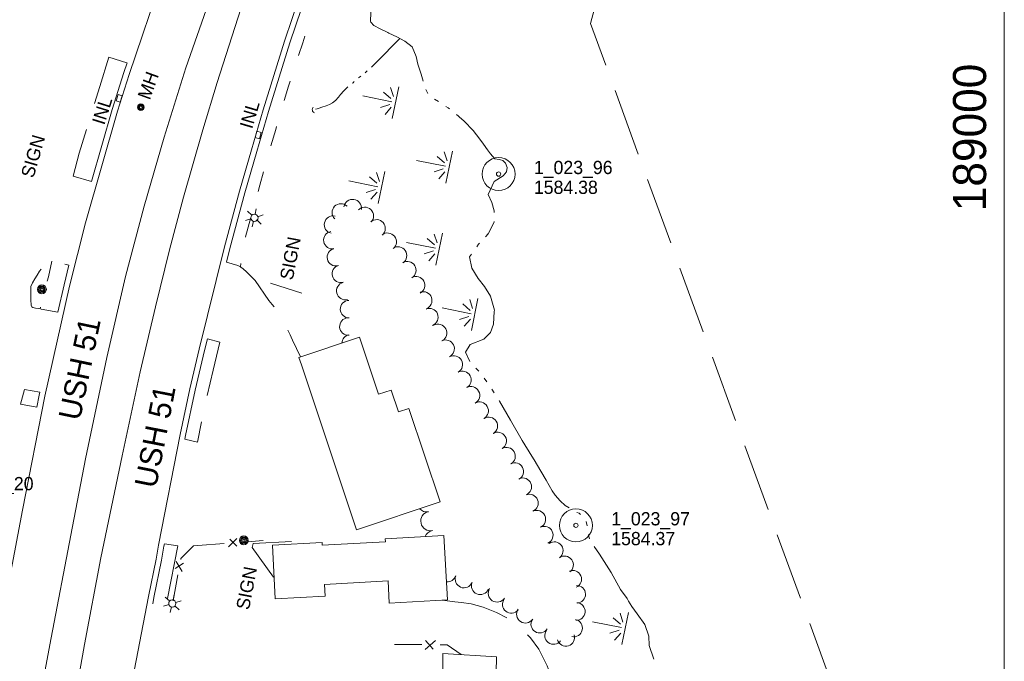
# Model space of a CAD drawing. Header units: feet. Extents: x 187456 to 189561, y 250000 to 251500.
# Tile 6 of 8: x 188554 to 189000, y 250704 to 250995. Entities that reach past the tile are written whole.
import ezdxf
from ezdxf.enums import TextEntityAlignment as Align

# ---------------------------------------------------------------- set-up
doc = ezdxf.new("R2010")
doc.units = ezdxf.units.FT
doc.header["$MEASUREMENT"] = 0
for name, pattern in [('DGN Style 3', [42.899226, 30.642304, -12.256922]), ('DGN Style 5', [21.449613, 9.192691, -12.256922]), ('DGN Style 6', [58.281663, 0.030642, -12.256922, 21.449613, -12.256922, 0.030642, -12.256922])]:
    doc.linetypes.add(name, pattern=pattern)
for name, color, linetype, lineweight in [('E_DRN_Grate', 151, 'Continuous', 0), ('E_DWY', 73, 'DGN Style 3', 0), ('E_LAND_Vegetation', 21, 'Continuous', 0), ('E_MAP_GridLines', 251, 'Continuous', 0), ('E_MAP_Limits', 21, 'DGN Style 3', 0), ('E_MAP_PassPoints', 40, 'Continuous', 0), ('E_MISCPROP', 40, 'Continuous', 0), ('E_MISCPROP_HvyLine', 54, 'Continuous', 13), ('E_MISCPROP_Railing', 40, 'Continuous', 0), ('E_PATH_Sidewalk', 73, 'DGN Style 5', 0), ('E_RDWY', 40, 'Continuous', 13), ('E_RDWY_Name', 221, 'Continuous', 0), ('E_WTR', 251, 'DGN Style 6', 0)]:
    doc.layers.add(name, color=color, linetype=linetype, lineweight=lineweight)
doc.styles.add('Style-IGR_FONT_0', font='IGR_FONT_0.shx')
doc.styles.add('Style-IGR_FONT_1', font='IGR_FONT_1.shx')

# ---------------------------------------------------------------- blocks, each defined once
blk = doc.blocks.new('PP')
at = {"layer": 'E_MAP_PassPoints', "color": 40, "linetype": 'Continuous', "lineweight": 0}
for radius in [7.5, 0.96]:
    blk.add_circle((0, 0), radius, dxfattribs=at)
blk = doc.blocks.new('POLE')
at = {"layer": 'E_MISCPROP', "color": 20, "linetype": 'Continuous', "lineweight": 0}
for centre, radius in [((-0.01, 0.02), 2.02), ((-0.01, 0.03), 1.52), ((0, -0.01), 1.01), ((0, 0), 0.502)]:
    blk.add_circle(centre, radius, dxfattribs=at)
blk = doc.blocks.new('SIGN_2')
at = {"layer": 'E_MISCPROP', "color": 20, "linetype": 'Continuous', "lineweight": 0, "style": 'Style-IGR_FONT_0'}
blk.add_text('SIGN', height=6, rotation=0, dxfattribs=at).set_placement((-9.6, -0.01), align=Align.MIDDLE_LEFT)
blk = doc.blocks.new('INLT')
at = {"layer": 'E_MISCPROP_Railing', "color": 40, "linetype": 'Continuous', "lineweight": 0, "flags": 128}
blk.add_lwpolyline([(3, -2), (3, 0), (0, 0), (0, -2), (3, -2)], dxfattribs=at)
blk = doc.blocks.new('INL_1')
at = {"layer": 'E_MISCPROP_Railing', "color": 40, "linetype": 'Continuous', "lineweight": 0, "style": 'Style-IGR_FONT_0'}
blk.add_text('INL', height=6, rotation=359.9999, dxfattribs=at).set_placement((-5.74, -3.01))
blk = doc.blocks.new('MHO_1')
at = {"layer": 'E_DRN_Grate', "color": 20, "linetype": 'Continuous', "lineweight": 0}
for centre, radius in [((0.06, 0.01), 1.5), ((0.07, 0.01), 1.22), ((0.06, 0), 0.968), ((0.03, -0.01), 0.605)]:
    blk.add_circle(centre, radius, dxfattribs=at)
blk = doc.blocks.new('MHT')
at = {"layer": 'E_DRN_Grate', "color": 20, "linetype": 'Continuous', "lineweight": 0, "style": 'Style-IGR_FONT_0'}
blk.add_text('MH', height=6, rotation=0, dxfattribs=at).set_placement((-0.08, -3.13), align=Align.CENTER)
blk = doc.blocks.new('INL_3')
at = {"layer": 'E_MISCPROP_Railing', "color": 40, "linetype": 'Continuous', "lineweight": 0, "style": 'Style-IGR_FONT_0'}
blk.add_text('INL', height=6, rotation=0.0001, dxfattribs=at).set_placement((-5.74, -3.01))
blk = doc.blocks.new('CULVRT')
at = {"layer": 'E_MISCPROP_Railing', "color": 40, "linetype": 'Continuous', "lineweight": 0}
blk.add_arc((10, 7.5), 12.5, 216.8795, 323.119, dxfattribs=at)
blk = doc.blocks.new('LTP_2')
at = {"layer": 'E_MISCPROP', "color": 20, "linetype": 'Continuous', "lineweight": 0}
for p, q in [((-1.63, 0.07), (-4.24, 0.14)), ((-0.8, 1.43), (-2, 3.73)), ((0.9, 1.42), (2.27, 3.65)), ((-0.88, -1.42), (-2.24, -3.61)), ((0.76, -1.47), (2, -3.65)), ((1.64, -0.02), (4.16, -0.09))]:
    blk.add_line(p, q, dxfattribs=at)
blk.add_circle((0, 0), 1.64, dxfattribs=at)
blk = doc.blocks.new('POLE_2')
at = {"layer": 'E_MISCPROP', "color": 20, "linetype": 'Continuous', "lineweight": 0}
for centre, radius in [((-0.01, 0.02), 2.02), ((-0.01, 0.03), 1.52), ((0, -0.01), 1.01), ((0, 0), 0.502)]:
    blk.add_circle(centre, radius, dxfattribs=at)
blk = doc.blocks.new('SIGN_3')
at = {"layer": 'E_MISCPROP', "color": 20, "linetype": 'Continuous', "lineweight": 0, "style": 'Style-IGR_FONT_0'}
blk.add_text('SIGN', height=6, rotation=359.9999, dxfattribs=at).set_placement((-9.61, -0.01), align=Align.MIDDLE_LEFT)
blk = doc.blocks.new('MARSH')
at = {"layer": 'E_WTR', "color": 161, "linetype": 'Continuous', "lineweight": 0}
for p, q in [((0.03, 15.02), (0.03, 1.6)), ((-1.34, 2.37), (-3.54, 6.22)), ((1.46, 2.37), (3.66, 6.22)), ((-6.13, 3.53), (-2.44, 1.44)), ((6.25, 3.53), (2.56, 1.44)), ((-7.39, -0.05), (7.4, -0.05))]:
    blk.add_line(p, q, dxfattribs=at)

msp = doc.modelspace()

# ---------------------------------------------------------------- linework, layer by layer
at = {"layer": 'E_DWY', "color": 51, "linetype": 'DGN Style 3', "lineweight": 0, "flags": 128}
for points in [[(188586.1, 250921.6), (188577.82, 250923.98), (188580.46, 250934.37), (188584.64, 250948.08), (188589.87, 250964.59), (188593.92, 250978.01), (188602.21, 250975.32)], [(188570.83, 250862.22), (188563.29, 250863.61), (188562.9, 250863.77), (188562.13, 250863.91), (188560.71, 250864.12), (188559.51, 250864.37), (188558.99, 250864.7), (188558.76, 250865.47), (188558.6, 250867.8), (188558.53, 250869.66), (188558.51, 250871.85), (188558.52, 250873.01), (188558.6, 250873.94), (188559.26, 250875.57), (188560.35, 250877.43), (188561.43, 250879.09), (188562.56, 250880.8), (188563.35, 250881.96), (188564.4, 250883.26), (188565.52, 250884.44), (188566.52, 250885.12), (188567.42, 250885.41), (188568.22, 250885.34), (188568.86, 250885.21), (188575.87, 250883.56)], [(188647.25, 250884.95), (188652.49, 250883.5), (188653.74, 250882.75), (188654.86, 250881.86), (188656.35, 250880.52), (188657.39, 250879.56), (188658.84, 250878.18), (188660.34, 250876.63), (188666.48, 250867.55), (188668.06, 250865.75), (188669.7, 250863.54), (188671.34, 250861.23), (188672.77, 250859), (188673.56, 250857.59), (188674.13, 250856.43), (188674.77, 250855.1), (188675.46, 250853.55), (188676.16, 250851.96), (188676.68, 250850.9), (188677.28, 250849.56), (188680.79, 250841.97)], [(188638.62, 250850.14), (188644.27, 250848.69), (188641.19, 250835.96), (188638.12, 250822.65), (188634.13, 250803.31), (188628.4, 250804.61)], [(188561.36, 250819.19), (188553.86, 250820.61), (188555.65, 250827.26), (188562.73, 250826.04)], [(188619.13, 250757.19), (188625.31, 250756.3), (188619.86, 250728.92), (188613.85, 250729.96)], [(188745.13, 250731.64), (188750.79, 250730.81), (188753.82, 250730.5), (188758.18, 250729.94), (188763.75, 250728.52), (188769.7, 250726.08), (188774.99, 250723.36), (188780.51, 250719.33), (188785.2, 250714.48), (188788.99, 250709.4), (188792.67, 250701.88), (188794.92, 250695.75), (188795.84, 250693.69), (188796.36, 250692.63), (188796.49, 250692.33), (188796.93, 250691.34), (188800.6, 250686.46)]]:
    msp.add_lwpolyline(points, dxfattribs=at)
at = {"layer": 'E_LAND_Vegetation', "color": 93, "linetype": 'Continuous', "lineweight": 0}
for centre, radius, start, end in [((188704.5, 250909.47), 3.99, 352.1021, 172.0868), ((188699.17, 250907.49), 3.99, 45.4544, 225.4391), ((188710, 250905.92), 3.99, 316.7745, 136.7592), ((188695.64, 250901.97), 3.99, 77.1382, 257.1229), ((188715.34, 250900.27), 3.99, 311.2695, 131.2541), ((188695.34, 250894.93), 3.99, 100.1014, 280.0861), ((188720.39, 250894.21), 3.99, 308.6281, 128.6128), ((188696.92, 250887.23), 3.99, 103.3847, 283.3694), ((188725.06, 250887.93), 3.99, 304.4239, 124.4086), ((188699.16, 250879.66), 3.99, 105.705, 285.6897), ((188729.28, 250881.3), 3.99, 301.1721, 121.1568), ((188733.22, 250874.49), 3.99, 298.0609, 118.0455), ((188701.16, 250871.87), 3.99, 104.1617, 284.1464), ((188736.49, 250867.57), 3.99, 289.5566, 109.5413), ((188702.88, 250863.63), 3.99, 91.7394, 271.7241), ((188739.28, 250860), 3.99, 291.8531, 111.8377), ((188702.58, 250855.75), 3.99, 94.2101, 274.1948), ((188743.24, 250852.8), 3.99, 298.403, 118.3876), ((188703.6, 250848.1), 3.99, 101.1184, 177.8422), ((188746.65, 250845.7), 3.99, 295.3819, 115.3666), ((188750.4, 250838.51), 3.99, 299.0076, 118.9923), ((188754.29, 250831.54), 3.99, 298.8608, 118.8455), ((188758.15, 250824.55), 3.99, 298.8608, 118.8455), ((188762.07, 250817.57), 3.99, 299.3989, 119.3836), ((188766.25, 250810.68), 3.99, 301.6125, 121.5972), ((188770.27, 250803.83), 3.99, 300.3297, 120.3144), ((188774.27, 250796.93), 3.99, 300.0612, 120.0459), ((188778.05, 250790.01), 3.99, 297.5038, 117.4885), ((188781.63, 250783.08), 3.99, 292.3968, 112.3815), ((188784.67, 250775.7), 3.99, 292.3968, 112.3815), ((188738.19, 250776.05), 4.41, 221.9835, 278.4731), ((188739.8, 250767.56), 4.41, 102.932, 282.9167), ((188788.03, 250768.36), 3.99, 294.834, 114.8187), ((188741.46, 250758.86), 4.41, 102.1219, 159.0373), ((188791.4, 250761.12), 3.99, 294.9321, 114.9168), ((188795.94, 250754.12), 3.99, 305.569, 125.5537), ((188800.63, 250747.64), 3.99, 306.0577, 126.0424), ((188804.3, 250741.16), 3.99, 292.6605, 112.6451), ((188747.33, 250743.92), 3.99, 266.4751, 341.392), ((188754.98, 250741.22), 3.99, 157.5766, 337.5613), ((188762.37, 250738.15), 3.99, 157.2589, 337.2436), ((188769.98, 250734.75), 3.99, 147.3151, 327.2998), ((188806.11, 250734.27), 3.99, 272.2419, 92.2266), ((188776.41, 250729.71), 3.99, 141.6662, 321.6509), ((188805.94, 250726.51), 3.99, 266.3731, 86.3578), ((188782.84, 250725.24), 3.99, 145.7644, 325.7491), ((188789.35, 250720.75), 3.99, 147.4975, 327.4822), ((188804.71, 250718.98), 3.99, 257.3305, 77.3152), ((188795.62, 250715.6), 3.99, 142.791, 322.7756), ((188801.18, 250714.76), 3.99, 197.387, 17.3716)]:
    msp.add_arc(centre, radius, start, end, dxfattribs=at)
at = {"layer": 'E_MAP_GridLines', "color": 161, "linetype": 'Continuous', "lineweight": 0}
msp.add_line((189000, 250000), (189000, 251500), dxfattribs=at)
at = {"layer": 'E_MAP_Limits', "color": 73, "linetype": 'DGN Style 3', "lineweight": 0, "flags": 128}
msp.add_lwpolyline([(188825.04, 250287.41), (188944.66, 250630.89), (188812.4, 250993.23), (188864.61, 251186.47)], dxfattribs=at)
at = {"layer": 'E_MISCPROP', "color": 20, "linetype": 'Continuous', "lineweight": 0}
for p, q in [((188681.44, 250870.85), (188667.26, 250875.49)), ((188659.42, 250757.28), (188658.98, 250755.57)), ((188676.76, 250758.19), (188659.42, 250757.28)), ((188658.98, 250755.57), (188668.68, 250742.08))]:
    msp.add_line(p, q, dxfattribs=at)
at = {"layer": 'E_MISCPROP_HvyLine', "color": 241, "linetype": 'Continuous', "lineweight": 13, "flags": 128}
for points in [[(188681.25, 250838.41), (188706.24, 250763.53), (188744.21, 250776.2), (188730.05, 250818.64), (188725.24, 250817.03), (188721.93, 250826.95), (188716.21, 250825.04), (188707.58, 250850.91), (188680.14, 250841.75)], [(188691.81, 250738.76), (188720.54, 250740.34), (188721.09, 250730.31), (188747.53, 250731.77), (188745.92, 250760.91), (188719.32, 250759.45), (188719.39, 250758.16), (188690.72, 250756.58), (188690.65, 250757.76), (188668.11, 250756.52), (188669.44, 250732.24), (188692.1, 250733.49)], [(188744.92, 250607.03), (188736.72, 250598.49), (188686.37, 250600.24), (188686.24, 250577.09), (188777.07, 250575.44), (188777, 250578.95), (188793.39, 250578.84), (188793.71, 250599.98), (188767.51, 250600.32), (188769.69, 250705.96), (188745.37, 250707.49)]]:
    msp.add_lwpolyline(points, close=True, dxfattribs=at)
at = {"layer": 'E_MISCPROP_Railing', "color": 40, "linetype": 'Continuous', "lineweight": 0}
for p, q in [((188651.93, 250759.61), (188648.24, 250755.88)), ((188652.01, 250756.16), (188648.79, 250759.3)), ((188627.85, 250748.35), (188623.99, 250746.04)), ((188624.5, 250749.16), (188627.16, 250744.64)), ((188737.33, 250709.31), (188742.01, 250713.34)), ((188737.57, 250713.37), (188741.04, 250709.37))]:
    msp.add_line(p, q, dxfattribs=at)
at = {"layer": 'E_MISCPROP_Railing', "color": 40, "linetype": 'Continuous', "lineweight": 0, "flags": 128}
for points in [[(188646.32, 250757.34), (188634.31, 250756.46)], [(188663.86, 250758.63), (188653.3, 250757.85)], [(188634.31, 250756.46), (188632.33, 250756.31), (188626.62, 250750.46), (188626.54, 250750.03)], [(188625.26, 250743.15), (188623.05, 250731.31)], [(188723.41, 250711.58), (188735.89, 250711.5)], [(188744.14, 250711.44), (188747.42, 250711.42), (188753.69, 250706.97)]]:
    msp.add_lwpolyline(points, dxfattribs=at)
at = {"layer": 'E_PATH_Sidewalk', "color": 51, "linetype": 'DGN Style 5', "lineweight": 0, "flags": 128}
for points in [[(188771.23, 251206.03), (188759.03, 251180.25), (188751.15, 251163.51), (188744.75, 251149.49), (188737.02, 251130.76), (188728.61, 251110.94), (188723.88, 251098.93), (188711.94, 251068.24), (188704.35, 251047.65), (188695.09, 251022.76), (188688.77, 251005.18), (188681.85, 250984.42), (188675.4, 250964.74), (188669.61, 250945.13), (188662.38, 250919.95), (188655.97, 250896.42), (188653.58, 250882.85)], [(188568.14, 250885.34), (188566.53, 250878.33), (188565.01, 250872.16), (188564.14, 250868.18), (188562.8, 250863.79)]]:
    msp.add_lwpolyline(points, dxfattribs=at)
at = {"layer": 'E_RDWY', "color": 21, "linetype": 'Continuous', "lineweight": 13, "flags": 128}
for points in [[(188647.25, 250884.95), (188648.81, 250891.23), (188655.65, 250916.44), (188661.04, 250935.21), (188666.39, 250953.34), (188675.95, 250984.45), (188686.46, 251015.35), (188697.98, 251047.09), (188706.03, 251068.29), (188715.65, 251093.5), (188727.24, 251122.18), (188740.8, 251153.21), (188755.22, 251185.3), (188765.81, 251207.85)], [(188563.96, 250482.42), (188565.8, 250492.86), (188567.31, 250500.03), (188571.43, 250521.32), (188575.99, 250544.46), (188580.31, 250566.96), (188583.2, 250583.6), (188591.58, 250626.31), (188595.49, 250646.76), (188600.26, 250671.36), (188603.96, 250691.72), (188611.94, 250733.27), (188615.45, 250750.28), (188616.46, 250756.56), (188626.29, 250806.82), (188630.7, 250827.44), (188634.91, 250845.53), (188646.39, 250891.86), (188653.24, 250917.11), (188658.64, 250935.9), (188664, 250954.06), (188673.57, 250985.22), (188684.1, 251016.17)], [(188618.37, 251015.32), (188603.1, 250970.16), (188597.85, 250953.43), (188583.32, 250902.87), (188576.05, 250874.09), (188564.88, 250824.19), (188554.82, 250772.45), (188549.12, 250742.06), (188541.5, 250702.67), (188531.85, 250651.21), (188522.12, 250600.46), (188515.1, 250562.86), (188509.5, 250534.23), (188504.15, 250510.04), (188498.04, 250488.78), (188490.13, 250466.4), (188481.56, 250449.35), (188471.3, 250431.86), (188459.52, 250414.23), (188451.37, 250403.24), (188448.26, 250399.24)], [(188531.77, 250438.26), (188537.21, 250468.07), (188543.01, 250498.26), (188550.62, 250538.33), (188556.42, 250569.92), (188567.29, 250627.18), (188572.6, 250655.4), (188577.41, 250680.83), (188582.88, 250711.54), (188590.34, 250750.91), (188600, 250797.09), (188608.17, 250835.23), (188615.08, 250864.71), (188621.45, 250890.6), (188627.79, 250914.41), (188636.6, 250944.93), (188643, 250966.51), (188657.96, 251012.72)], [(188639.12, 251002.39), (188628.85, 250973.1), (188619.1, 250941.67), (188609.96, 250910.42), (188601.58, 250878.43), (188592.98, 250841.72), (188583.41, 250795.75), (188576.69, 250761.17), (188567.84, 250714.54), (188555.44, 250648.68), (188547.77, 250607.45), (188541.97, 250577.27), (188534.33, 250536.1), (188530.41, 250515.26), (188525.37, 250490.66), (188521.74, 250477.88), (188516.56, 250462.53), (188509.18, 250444.68), (188501.69, 250429.25), (188492.24, 250412.32), (188484.54, 250400.67), (188477.55, 250391.45), (188466.66, 250378.51)], [(188602.21, 250975.31), (188600.73, 250970.94), (188595.45, 250954.15), (188586.1, 250921.6)], [(188575.87, 250883.56), (188573.62, 250874.67), (188570.83, 250862.22)], [(188628.4, 250804.6), (188628.74, 250806.32), (188633.14, 250826.89), (188637.34, 250844.95), (188638.62, 250850.14)], [(188562.73, 250826.04), (188562.43, 250824.7), (188561.36, 250819.19)], [(188613.85, 250729.97), (188614.39, 250732.78), (188617.9, 250749.83), (188618.92, 250756.12), (188619.13, 250757.19)]]:
    msp.add_lwpolyline(points, dxfattribs=at)
at = {"layer": 'E_WTR', "color": 161, "linetype": 'Continuous', "lineweight": 0}
msp.add_line((188768.75, 250903.05), (188765.92, 250897.86), dxfattribs=at)
at = {"layer": 'E_WTR', "color": 161, "linetype": 'Continuous', "lineweight": 0, "flags": 128}
for points in [[(188715.67, 251013.69), (188714.86, 251011.55), (188714.3, 251008.28), (188713.57, 251004.44), (188713.05, 251001.21), (188712.8, 250998.01), (188712.54, 250994.35), (188712.7, 250993.79), (188714.16, 250992.35), (188717.01, 250990.8), (188720.39, 250989.18)], [(188720.39, 250989.18), (188720.98, 250988.89), (188724.52, 250987.17), (188728.23, 250985.26), (188731.45, 250982.69), (188733.34, 250978.28), (188734.1, 250974.73), (188735.54, 250970.26), (188736.46, 250967.1)], [(188712.98, 250973.46), (188713.86, 250974.2), (188715.31, 250975.63), (188725.97, 250986.42)], [(188710.19, 250970.88), (188710.91, 250971.55), (188711.11, 250971.75)], [(188704.3, 250966.08), (188704.68, 250966.38), (188705.27, 250966.9)], [(188707.21, 250968.53), (188707.64, 250968.87), (188708.22, 250969.3)], [(188687.69, 250954.31), (188688.49, 250954.51), (188689.39, 250954.83), (188690.52, 250955.24), (188692.47, 250955.93), (188694.02, 250956.48), (188695.4, 250957.2), (188696.8, 250958.36), (188698.06, 250959.81), (188698.94, 250960.99), (188700.54, 250962.75), (188702.33, 250964.49)], [(188737.69, 250963.26), (188738.6, 250961.45)], [(188741.65, 250958.88), (188743.38, 250957.83)], [(188746.76, 250955.61), (188747.77, 250954.94), (188748.41, 250954.46)], [(188751.56, 250951.93), (188752.51, 250951.12), (188752.83, 250950.83), (188755.1, 250948.89), (188759.21, 250944.63), (188762.21, 250940.77), (188763.86, 250938.51), (188765.72, 250935.87), (188767.09, 250934.04), (188768.97, 250931.85), (188770.96, 250931.5), (188771.54, 250931.33)], [(188771.54, 250931.33), (188772.64, 250931.03), (188773.87, 250929.86), (188774.61, 250927.88), (188774.23, 250925.94), (188772.69, 250924.07), (188768.62, 250921.56), (188765.97, 250915.6), (188767.62, 250912.04), (188768.61, 250908.25), (188768.63, 250907.45)], [(188768.74, 250903.41), (188768.75, 250903.05), (188767.95, 250901.59)], [(188766.02, 250898.04), (188765.92, 250897.86), (188764.7, 250896.51)], [(188762, 250893.52), (188761.58, 250893.06), (188760.77, 250891.92)], [(188758.42, 250888.62), (188757.53, 250887.37), (188758.56, 250882.17), (188761.42, 250877.54), (188764.34, 250873.87), (188767.08, 250869.46), (188768.76, 250863.22), (188768.73, 250862.55)], [(188768.73, 250862.55), (188768.43, 250856.84), (188766.97, 250853.08), (188763.97, 250849.98), (188757.77, 250847.54), (188755.75, 250844.12), (188757.62, 250839.93)], [(188760.31, 250836.93), (188761.58, 250835.59), (188761.69, 250835.46)], [(188764.2, 250832.3), (188765.37, 250830.66)], [(188767.68, 250827.35), (188768.75, 250825.64)], [(188770.9, 250822.21), (188771.11, 250821.87), (188776.02, 250813.24), (188781.32, 250804.04), (188785.74, 250796.96)], [(188785.74, 250796.96), (188786.75, 250795.34), (188789.78, 250790.11), (188792.25, 250786.06), (188794.91, 250781.19), (188796.38, 250779.26), (188798.66, 250776.64), (188800.91, 250774.64), (188802.74, 250773.53)], [(188806.19, 250771.46), (188807.2, 250771.06), (188807.9, 250770.44)], [(188810.44, 250767.34), (188810.45, 250767.33), (188810.87, 250765.36)], [(188811.38, 250761.36), (188811.4, 250761.15), (188811.93, 250759.42)], [(188814.06, 250756.01), (188816.47, 250752.54), (188821.8, 250744.18), (188825.95, 250736.44), (188829.02, 250732.33), (188829.64, 250731.25)], [(188829.64, 250731.25), (188831.08, 250728.75), (188833.52, 250725.37), (188837.05, 250720.58), (188838.75, 250715.33), (188838.99, 250711.07), (188841.12, 250704.92)]]:
    msp.add_lwpolyline(points, dxfattribs=at)

# ---------------------------------------------------------------- block references
at = {"layer": 'E_DRN_Grate', "color": 20, "linetype": 'Continuous', "lineweight": 0, "xscale": 0.9999984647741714, "yscale": 0.9999984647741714, "zscale": 0.9999984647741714, "rotation": 70.2726280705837}
for name, p in [('MHT', (188611.7, 250965.22)), ('MHO_1', (188608.48, 250955.17))]:
    msp.add_blockref(name, p, dxfattribs=at)
at = {"layer": 'E_MAP_PassPoints', "color": 40, "linetype": 'Continuous', "lineweight": 0}
for p in [(188770.68, 250924.92), (188805.75, 250765.56)]:
    msp.add_blockref('PP', p, dxfattribs=at)
at = {"layer": 'E_MISCPROP', "color": 20, "linetype": 'Continuous', "lineweight": 0}
for name, p, xscale, yscale, zscale, rotation in [('SIGN_2', (188559.5, 250932.82), 1.00000053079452, 1.00000053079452, 1.00000053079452, 73.96602481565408), ('LTP_2', (188659.95, 250905.1), 0.9999998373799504, 0.9999998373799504, 0.9999998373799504, 79.148593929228), ('SIGN_3', (188676.19, 250886.52), 0.9999998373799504, 0.9999998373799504, 0.9999998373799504, 79.148593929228), ('POLE', (188563.61, 250872.62), 0.9999981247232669, 0.9999981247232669, 0.9999981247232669, 79.49176207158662), ('POLE_2', (188655.17, 250758.76), 0.9999998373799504, 0.9999998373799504, 0.9999998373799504, 79.148593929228), ('SIGN_3', (188656.36, 250736.92), 0.9999998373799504, 0.9999998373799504, 0.9999998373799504, 79.148593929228), ('LTP_2', (188622.72, 250730.12), 0.9999998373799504, 0.9999998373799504, 0.9999998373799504, 79.148593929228)]:
    msp.add_blockref(name, p, dxfattribs=dict(at, xscale=xscale, yscale=yscale, zscale=zscale, rotation=rotation))
at = {"layer": 'E_MISCPROP_Railing', "color": 40, "linetype": 'Continuous', "lineweight": 0}
for name, p, xscale, yscale, zscale, rotation in [('INL_1', (188590.75, 250953.23), 1.000000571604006, 1.000000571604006, 1.000000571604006, 72.57831547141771), ('INLT', (188600.03, 250960.37), 1.000000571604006, 1.000000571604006, 1.000000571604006, 252.5783154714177), ('INL_3', (188657.64, 250951.46), 1.000001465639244, 1.000001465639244, 1.000001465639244, 73.57256210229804), ('CULVRT', (188686.66, 250955.33), 0.1375336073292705, 0.1375336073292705, 0.1375336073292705, 280.4519848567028), ('INLT', (188660.28, 250941.46), 1.000001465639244, 1.000001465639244, 1.000001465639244, 73.57256210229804)]:
    msp.add_blockref(name, p, dxfattribs=dict(at, xscale=xscale, yscale=yscale, zscale=zscale, rotation=rotation))
at = {"layer": 'E_WTR', "color": 161, "linetype": 'Continuous', "lineweight": 0, "xscale": 0.9999979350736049, "yscale": 0.9999979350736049, "zscale": 0.9999979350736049, "rotation": 78.45800632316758}
for p in [(188723.89, 250957.31), (188748.2, 250928.11), (188717.51, 250918.82), (188743.7, 250890.89), (188759.78, 250861.17), (188827.99, 250718.83)]:
    msp.add_blockref('MARSH', p, dxfattribs=at)

# ---------------------------------------------------------------- texts
at = {"layer": 'E_MAP_GridLines', "color": 161, "linetype": 'Continuous', "lineweight": 0, "style": 'Style-IGR_FONT_1'}
msp.add_text('189000', height=15, rotation=90, dxfattribs=at).set_placement((188991.75, 250974.98), align=Align.RIGHT)
at = {"layer": 'E_MAP_PassPoints', "color": 40, "linetype": 'Continuous', "lineweight": 0, "style": 'Style-IGR_FONT_0'}
for s, p in [('1_023_96', (188786.68, 250924.92)), ('1584.38', (188786.68, 250915.92)), ('1_024_20', (188524.12, 250781.5)), ('1_023_97', (188821.75, 250765.56)), ('1584.37', (188821.75, 250756.56))]:
    msp.add_text(s, height=6, dxfattribs=at).set_placement(p)
at = {"layer": 'E_RDWY_Name', "style": 'Style-IGR_FONT_0'}
for rotation, width, p in [(78.2459, 0.999885, (188580.81, 250812.68)), (78.9358, 0.999829, (188615.33, 250782.02))]:
    msp.add_text('USH 51', height=10, rotation=rotation, dxfattribs=dict(at, width=width)).set_placement(p)

doc.saveas('drawing.dxf')
